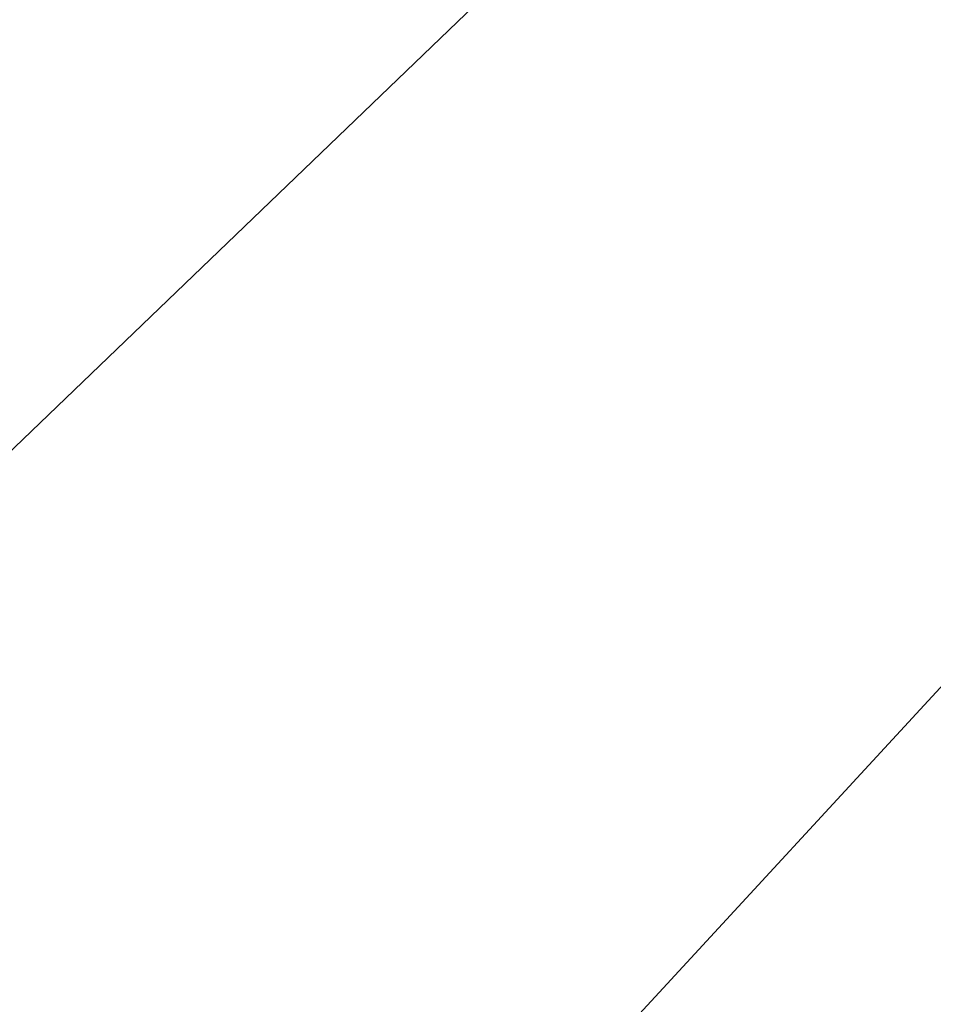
# Model space of a CAD drawing. Extents: x 0.3 to 31.7, y -15.7 to 15.7.
# Tile 56 of 80: x 5.03343 to 5.03912, y -10.88469 to -10.87856. Entities that reach past the tile are written whole.
import ezdxf

# ---------------------------------------------------------------- set-up
doc = ezdxf.new("R2010")
doc.units = 0
doc.header["$MEASUREMENT"] = 0
doc.layers.get('0').update_dxf_attribs({"linetype": 'CONTINUOUS'})

# ---------------------------------------------------------------- blocks, each defined once
blk = doc.blocks.new('LUXORA_ZWIS_DU_Y_STL')
at = {"color": 0}
for q in [(5.0113828, -10.9023627, 4.1465312), (5.0113828, -10.9023627, 4.1465312), (5.0154618, -10.908411, 4.1460109), (5.0154618, -10.908411, 4.1460109)]:
    blk.add_line((5.0959526, -10.8211391, 4.1460109), q, dxfattribs=at)
mesh = blk.add_polyface(dxfattribs=at)
corners = [(5.0776624, -10.8042703, 4.157592), (5.0075801, -10.8719449, 4.1705524), (5.0053886, -10.8826332, 4.157592), (5.0735197, -10.8004496, 4.1705524)]
mesh.append_faces([[corners[k] for k in face] for face in [(0, 1, 2), (1, 0, 3)]], dxfattribs={"vtx0": -1, "color": 0})
mesh = blk.add_polyface(dxfattribs=at)
corners = [(5.1139201, -10.8222253, 0.6980819), (5.039346, -10.8918246, 0.6839869), (5.1132076, -10.8214779, 0.6839869), (5.0336859, -10.8986406, 0.6980819)]
mesh.append_faces([[corners[k] for k in face] for face in [(0, 1, 2), (1, 0, 3)]], dxfattribs={"vtx0": -1, "color": 0})
mesh = blk.add_polyface(dxfattribs=at)
corners = [(5.1190684, -10.8276307, 0.7100825), (5.0336859, -10.8986406, 0.6980819), (5.1139201, -10.8222253, 0.6980819), (5.0343146, -10.9083509, 0.7100825)]
mesh.append_faces([[corners[k] for k in face] for face in [(0, 1, 2), (1, 0, 3)]], dxfattribs={"vtx0": -1, "color": 0})
mesh = blk.add_polyface(dxfattribs=at)
corners = [(5.1190684, -10.8276307, 0.7100825), (5.0369999, -10.9136074, 0.7144008), (5.0343146, -10.9083509, 0.7100825)]
mesh.append_faces([[corners[k] for k in face] for face in [(0, 1, 2)]], dxfattribs={"color": 0})
mesh = blk.add_polyface(dxfattribs=at)
corners = [(5.1274728, -10.8364556, 0.7172396), (5.0369999, -10.9136074, 0.7144008), (5.1190684, -10.8276307, 0.7100825)]
mesh.append_faces([[corners[k] for k in face] for face in [(0, 1, 2)]], dxfattribs={"color": 0})
mesh = blk.add_polyface(dxfattribs=at)
corners = [(5.1274728, -10.8364556, 0.7172396), (5.0410882, -10.9187293, 0.7172396), (5.0369999, -10.9136074, 0.7144008)]
mesh.append_faces([[corners[k] for k in face] for face in [(0, 1, 2)]], dxfattribs={"color": 0})
mesh = blk.add_polyface(dxfattribs=at)
corners = [(5.0442907, -10.918513, 4.1733473), (5.1133482, -10.8371825, 4.159909), (5.035823, -10.9212404, 4.159909), (5.1165651, -10.8401501, 4.1733473)]
mesh.append_faces([[corners[k] for k in face] for face in [(0, 1, 2), (1, 0, 3)]], dxfattribs={"vtx0": -1, "color": 0})

msp = doc.modelspace()

# ---------------------------------------------------------------- block references
at = {"color": 0}
msp.add_blockref('LUXORA_ZWIS_DU_Y_STL', (0, 0), dxfattribs=at)

doc.saveas('drawing.dxf')
